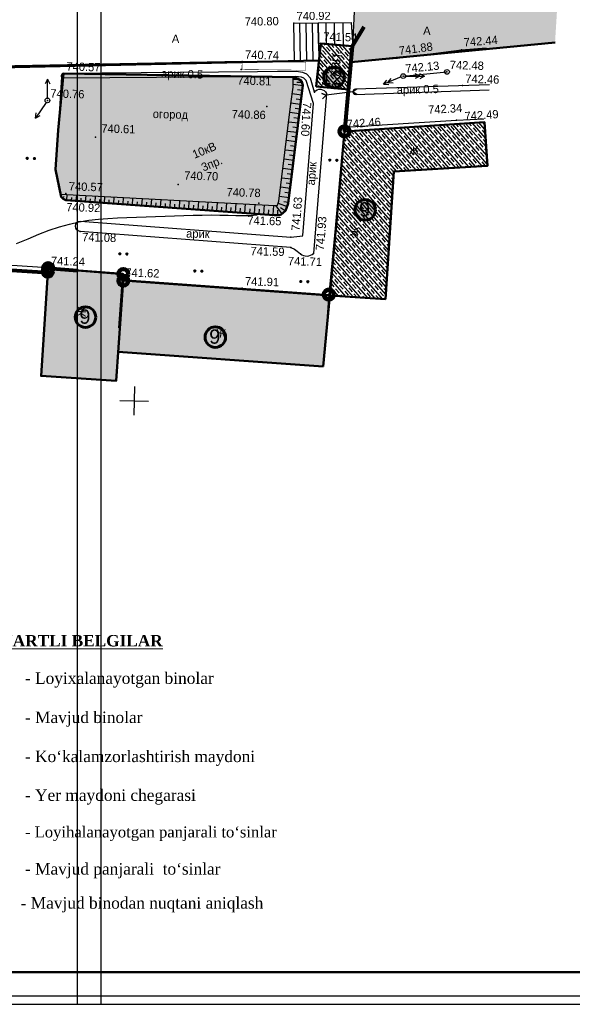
# Model space of a CAD drawing. Header units: millimetres. Extents: x -257011 to 237647566, y 2784933 to 6706507.
# Tile 247 of 256: x 10331395 to 10389475, y 4849727 to 4953214. Entities that reach past the tile are written whole.
import ezdxf

# ---------------------------------------------------------------- set-up
doc = ezdxf.new("R2010")
doc.units = ezdxf.units.MM
doc.header["$LTSCALE"] = 1000
doc.header["$PDMODE"] = 32
doc.header["$PDSIZE"] = 0.3
for name, pattern in [('Д_ТРОТ_ТРУБА', [3, 1.5, -1.5]), ('ДОРОГИ_СТРОЯЩ', [9, 8, -1]), ('ОТКОС_НИЗ', [1.2, 0.2, -1])]:
    doc.linetypes.add(name, pattern=pattern)
for name, color, linetype in [('(001) Сетка', 92, 'Continuous'), ('(002) Рамка', 7, 'Continuous'), ('(004) Точки рельефа', 7, 'Continuous'), ('(007) Здания', 7, 'Continuous'), ('(022) Возд. Линии', 7, 'Continuous'), ('(025) Дорога', 7, 'Continuous'), ('(027) Гидрография', 7, 'Continuous'), ('(028) Гидротехн.', 7, 'Continuous'), ('(031) Горизонтали', 42, 'Continuous'), ('(035) Откосы', 7, 'Continuous'), ('(036) Растительность', 7, 'Continuous'), ('(037) Контуры', 7, 'Continuous'), ('(040) Ограда', 7, 'Continuous')]:
    doc.layers.add(name, color=color, linetype=linetype)
doc.layers.add('.', color=7, linetype='Continuous', lineweight=15)
doc.layers.add('Ф А С А Д', color=250, linetype='Continuous', lineweight=15)
doc.styles.add('BM-431', font='txt')
doc.styles.add('D-431', font='txt', dxfattribs={"width": 2})
doc.styles.add('P-131', font='txt')
doc.styles.add('Roman', font='romans')
doc.styles.get("Standard").update_dxf_attribs({"font": 'ARIALN.TTF'})
doc.linetypes.add('FENCELINE2', pattern='A,6.35,-2.54,[132,ltypeshp.shx,S=2.54,R=0,X=-2.54,Y=0],-2.54,25.4', length=36.83)
doc.linetypes.add('KANALIS_K', pattern='A,1,["<",Standard,S=1.8,R=0,X=-0.9,Y=-0.9],3,-1,["К",Standard,S=1.8,R=0,X=-0.9,Y=-0.9],-1,10', length=16)
doc.linetypes.add('ОГРАДА_БЕТ', pattern='A,4,["|",Standard,S=0.8,R=0,X=0,Y=-0.8],4', length=8)
doc.linetypes.add('ОГРАДА_М_1М', pattern='A,2.5,["о",Standard,S=1,R=0,X=0,Y=-0.35],0.5,["0",Standard,S=0.5,R=0,X=-0.3,Y=-0.25],2.5', length=5.5)
pattern_1 = [(311, (0, -697984.5), (415.09027, 360.832466), []), (311, (-27.05, -698371.3), (415.09027, 360.832466), [550, -275])]

# ---------------------------------------------------------------- blocks, each defined once
blk = doc.blocks.new('strela1')
at = {"layer": '(022) Возд. Линии'}
for p, q in [((-2, 0), (-1.5, 0.25)), ((0, 0), (-2, 0)), ((-2, 0), (-1.5, -0.25)), ((-1.5, 0), (-1, 0.25)), ((-1.5, 0), (-1, -0.25))]:
    blk.add_line(p, q, dxfattribs=at)
blk = doc.blocks.new('strela2')
at = {"layer": '(022) Возд. Линии'}
for p, q in [((0, 0), (2, 0)), ((1.5, 0), (1, 0.25)), ((1.5, 0), (1, -0.25)), ((2, 0), (1.5, 0.25)), ((2, 0), (1.5, -0.25))]:
    blk.add_line(p, q, dxfattribs=at)
blk = doc.blocks.new('*U1757')
at = {"layer": '(022) Возд. Линии'}
for name, p, rotation in [('strela1', (-0.23, -0.1), 24.07936949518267), ('strela2', (0.25, 0), 1.111969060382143)]:
    blk.add_blockref(name, p, dxfattribs=dict(at, rotation=rotation))
blk = doc.blocks.new('STOLB')
at = {"layer": '(022) Возд. Линии'}
blk.add_circle((0, 0), 0.25, dxfattribs=at)
blk = doc.blocks.new('S1')
at = {"layer": '(022) Возд. Линии'}
for p, q in [((-2, 0), (-1.5, 0.25)), ((-2, 0), (-1.5, -0.25)), ((0, 0), (-2, 0))]:
    blk.add_line(p, q, dxfattribs=at)
blk = doc.blocks.new('S2')
at = {"layer": '(022) Возд. Линии'}
for p, q in [((0, 0), (2, 0)), ((2, 0), (1.5, 0.25)), ((2, 0), (1.5, -0.25))]:
    blk.add_line(p, q, dxfattribs=at)
blk = doc.blocks.new('*U1758')
at = {"layer": '(022) Возд. Линии'}
for name, p, rotation in [('S1', (-0.01, 0.25), 271.6106775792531), ('S2', (-0.13, -0.21), 237.3303523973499)]:
    blk.add_blockref(name, p, dxfattribs=dict(at, rotation=rotation))
blk = doc.blocks.new('*X70')
at = {"color": 0}
for p, q in [((1.81, 2.07), (2.19, 2.07)), ((1.82, 2.09), (2.18, 2.09)), ((1.82, 2.08), (2.18, 2.08)), ((1.83, 2.11), (2.17, 2.11)), ((1.83, 2.1), (2.17, 2.1)), ((1.84, 2.12), (2.16, 2.12)), ((1.85, 2.13), (2.15, 2.13)), ((1.86, 2.14), (2.14, 2.14)), ((1.87, 2.15), (2.13, 2.15)), ((1.88, 2.16), (2.12, 2.16)), ((1.9, 2.17), (2.11, 2.17)), ((1.91, 2.18), (2.09, 2.18)), ((1.94, 2.19), (2.06, 2.19)), ((1.8, 2.04), (2.2, 2.04)), ((1.8, 2.03), (2.2, 2.03)), ((1.8, 2.02), (2.2, 2.02)), ((1.8, 2.01), (2.2, 2.01)), ((1.8, 2), (2.2, 2)), ((1.8, 1.99), (2.2, 1.99)), ((1.8, 1.98), (2.2, 1.98)), ((1.8, 1.97), (2.2, 1.97)), ((1.8, 1.96), (2.2, 1.96)), ((1.81, 2.06), (2.19, 2.06)), ((1.81, 2.05), (2.19, 2.05)), ((1.81, 1.95), (2.19, 1.95)), ((1.81, 1.94), (2.19, 1.94)), ((1.81, 1.93), (2.19, 1.93)), ((1.82, 1.92), (2.18, 1.92)), ((1.82, 1.91), (2.18, 1.91)), ((1.83, 1.9), (2.17, 1.9)), ((1.83, 1.89), (2.17, 1.89)), ((1.84, 1.88), (2.16, 1.88)), ((1.85, 1.87), (2.15, 1.87)), ((1.86, 1.86), (2.14, 1.86)), ((1.87, 1.85), (2.13, 1.85)), ((1.88, 1.84), (2.12, 1.84)), ((1.9, 1.83), (2.11, 1.83)), ((1.91, 1.82), (2.09, 1.82)), ((1.94, 1.81), (2.06, 1.81))]:
    blk.add_line(p, q, dxfattribs=at)
blk = doc.blocks.new('I04100')
blk.add_circle((0, 0), 0.2)
blk.add_blockref('*X70', (-2, -2))
blk = doc.blocks.new('Setka')
at = {"layer": '(001) Сетка'}
for p, q in [((0, 1.5), (0, -1.5)), ((-1.5, 0), (1.5, 0))]:
    blk.add_line(p, q, dxfattribs=at)
blk = doc.blocks.new('kjvklglhl')
at = {"layer": '(004) Точки рельефа'}
for p in [(405.48, 464.95), (408.31, 462.89), (423.16, 462.66), (416.42, 461.57), (400.15, 460.77), (400.09, 459.93), (417.12, 459.72), (421.7, 460.29), (381.42, 459), (423.36, 458.89), (407.83, 457.77), (406.39, 456.38), (379.81, 456.11), (402.87, 456.11), (422.83, 455.23), (423.46, 454.91), (411.12, 453.74), (384.96, 452.38), (393.8, 447.68), (382.02, 446.4), (382.03, 445.7), (402.33, 445.93), (403.98, 444.74), (383.64, 442.45), (405.77, 442.48), (405.82, 441.38), (406.84, 440.75), (408.23, 440.83), (380.36, 438.52), (388.23, 437.51), (400.81, 436.95)]:
    blk.add_point(p, dxfattribs=at)
at = {"layer": '(007) Здания'}
blk.add_lwpolyline([(411.42, 458.21), (411.72, 462.66), (408.31, 462.89), (408.01, 458.44)], close=True, dxfattribs=at)
for points in [[(425.79, 455.13), (423.46, 454.91), (411.12, 453.74), (409.95, 436.55)], [(380.36, 438.52), (368.97, 438.95), (363.05, 439.17)], [(388, 432.42), (388.25, 438.17), (380.36, 438.52), (380.1, 432.32)], [(388, 432.42), (388.23, 437.51), (409.95, 436.55), (409.72, 431.45)]]:
    blk.add_lwpolyline(points, dxfattribs=at)
at = {"layer": '(022) Возд. Линии'}
blk.add_lwpolyline([(417.12, 459.72), (421.7, 460.29)], dxfattribs=at)
at = {"layer": '(025) Дорога', "linetype": 'Д_ТРОТ_ТРУБА', "ltscale": 10000, "flags": 128}
for points in [[(405.48, 464.95), (408.02, 465.06), (408.19, 461.1), (405.66, 460.99)], [(408.11, 462.9), (408.02, 465.06), (411.48, 465.21), (411.72, 462.66)]]:
    blk.add_lwpolyline(points, close=True, dxfattribs=at)
for points in [[(406.07, 464.97), (406.25, 461.01)], [(406.93, 461.04), (406.75, 465)], [(407.61, 461.07), (407.43, 465.03)], [(408.98, 462.84), (408.88, 465.1)], [(409.85, 462.79), (409.75, 465.14)], [(410.75, 462.73), (410.64, 465.18)]]:
    blk.add_lwpolyline(points, dxfattribs=at)
at = {"layer": '(025) Дорога', "linetype": 'Д_ТРОТ_ТРУБА', "flags": 128}
for points in [[(411.61, 461.04), (416.42, 461.57), (423.16, 462.66), (425.74, 462.93)], [(400.15, 460.77), (359.91, 458.88), (359.73, 458.16), (360.01, 446.81), (361.68, 446.72), (361.93, 444.1), (364.29, 444.1), (364.44, 439.13)], [(411.15, 454.17), (422.83, 455.23), (425.7, 455.47)]]:
    blk.add_lwpolyline(points, dxfattribs=at)
at = {"layer": '(025) Дорога', "linetype": 'Д_ТРОТ_ТРУБА', "ltscale": 1000, "const_width": 0.05, "flags": 128}
blk.add_lwpolyline([(406.86, 460.05), (400.16, 459.93), (400.15, 460.77), (406.85, 460.89)], close=True, dxfattribs=at)
at = {"layer": '(027) Гидрография', "color": 3, "flags": 128}
for points in [[(407.83, 457.77), (407.37, 459.24), (406.98, 459.65), (406.55, 459.81), (405.84, 459.87), (381.42, 459, 0.965055), (381.42, 458.5, 0)], [(426.19, 459.06), (412.13, 458.19, 0.940122), (412.13, 457.65), (426.18, 458.53)], [(407.83, 457.77, -0.59103), (409.1, 457.67), (408.23, 440.83), (408.23, 440.83)], [(405.82, 441.38), (383.64, 442.45, -0.95289), (383.64, 443.54), (405.77, 442.48), (407.03, 442.65)], [(405.82, 441.38), (406.21, 441.22), (406.5, 441), (406.84, 440.75, 0.372114), (408.23, 440.83, 2.454645)]]:
    blk.add_lwpolyline(points, format="xyb", dxfattribs=at)
for points in [[(407.76, 456.56), (406.93, 458.97), (406.69, 459.22), (406.44, 459.31), (405.83, 459.36), (381.42, 458.5)], [(407.03, 442.66), (407.76, 456.56)]]:
    blk.add_lwpolyline(points, dxfattribs=at)
at = {"layer": '(028) Гидротехн.', "linetype": 'Д_ТРОТ_ТРУБА', "flags": 128}
blk.add_lwpolyline([(412.3, 458.2), (411.87, 457.92), (412.31, 457.66), (411.87, 457.92), (409.09, 457.49), (408.63, 457.65), (409.09, 457.49), (408.7, 457.09)], dxfattribs=at)
at = {"layer": '(031) Горизонтали', "flags": 128}
blk.add_lwpolyline([(377, 441), (378.18, 441.53), (379.31, 442.03), (380.39, 442.48), (381.45, 442.88), (382.48, 443.19), (383.51, 443.45), (384.52, 443.64), (385.52, 443.79), (386.52, 443.9), (387.52, 443.98), (388.51, 444.05), (389.51, 444.11), (390.51, 444.18), (391.51, 444.24), (392.51, 444.31), (393.51, 444.38), (394.49, 444.44), (395.46, 444.49), (396.42, 444.53), (397.36, 444.56), (398.27, 444.58), (399.14, 444.58), (399.95, 444.59), (400.67, 444.6), (401.29, 444.62), (401.79, 444.65), (402.14, 444.71), (402.32, 444.8)], dxfattribs=at)
at = {"layer": '(035) Откосы'}
for p, q in [((405.55, 459.07), (406.15, 459.08)), ((405.57, 458.54), (406.6, 458.43)), ((405.97, 458.78), (406.48, 458.79)), ((405.5, 457.55), (406.5, 457.45)), ((406.05, 457.99), (406.55, 457.94)), ((405.4, 456.57), (406.39, 456.47)), ((405.95, 457.01), (406.45, 456.96)), ((405.31, 455.58), (406.3, 455.49)), ((405.85, 456.02), (406.35, 455.98)), ((405.22, 454.59), (406.21, 454.5)), ((405.76, 455.04), (406.26, 454.99)), ((405.12, 453.61), (406.12, 453.52)), ((405.67, 454.06), (406.17, 454.01)), ((405.03, 452.63), (406.03, 452.54)), ((405.58, 453.07), (406.07, 453.03)), ((404.94, 451.64), (405.94, 451.55)), ((405.48, 452.09), (405.98, 452.04)), ((404.85, 450.66), (405.84, 450.57)), ((405.39, 451.11), (405.89, 451.06)), ((404.76, 449.68), (405.75, 449.59)), ((405.21, 449.14), (405.71, 449.09)), ((405.3, 450.12), (405.8, 450.08)), ((404.67, 448.69), (405.66, 448.6)), ((405.12, 448.16), (405.62, 448.11)), ((404.57, 447.71), (405.57, 447.62)), ((405.03, 447.17), (405.52, 447.13)), ((381.86, 446.08), (381.67, 445.88)), ((382.14, 446.28), (382.12, 445.69)), ((383.13, 446.26), (383.1, 445.65)), ((384.12, 446.23), (384.09, 445.61)), ((385.1, 446.21), (385.08, 445.56)), ((386.09, 446.19), (386.06, 445.52)), ((387.08, 446.16), (387.05, 445.48)), ((388.07, 446.14), (388.04, 445.43)), ((389.05, 446.11), (389.02, 445.39)), ((390.04, 446.09), (390.01, 445.35)), ((391.03, 446.06), (391, 445.31)), ((392.02, 446.04), (391.98, 445.26)), ((404.48, 446.73), (405.48, 446.63)), ((404.94, 446.19), (405.43, 446.14)), ((382.62, 445.97), (382.61, 445.67)), ((383.61, 445.94), (383.6, 445.63)), ((384.6, 445.9), (384.58, 445.58)), ((385.58, 445.87), (385.57, 445.54)), ((386.57, 445.84), (386.56, 445.5)), ((387.56, 445.8), (387.54, 445.46)), ((388.54, 445.77), (388.53, 445.41)), ((389.53, 445.73), (389.52, 445.37)), ((390.52, 445.7), (390.5, 445.33)), ((391.51, 445.67), (391.49, 445.28)), ((392.49, 445.63), (392.48, 445.24)), ((393, 446.01), (392.97, 445.22)), ((393.48, 445.6), (393.46, 445.2)), ((393.99, 445.99), (393.96, 445.18)), ((394.47, 445.57), (394.45, 445.16)), ((394.98, 445.97), (394.94, 445.13)), ((395.45, 445.53), (395.44, 445.11)), ((395.97, 445.94), (395.93, 445.09)), ((396.44, 445.5), (396.42, 445.07)), ((396.95, 445.92), (396.92, 445.05)), ((397.43, 445.47), (397.41, 445.03)), ((397.94, 445.89), (397.9, 445.01)), ((398.42, 445.43), (398.4, 444.98)), ((398.93, 445.87), (398.89, 444.96)), ((399.4, 445.4), (399.38, 444.94)), ((399.92, 445.84), (399.88, 444.92)), ((400.39, 445.36), (400.37, 444.9)), ((400.9, 445.82), (400.86, 444.88)), ((401.38, 445.33), (401.36, 444.86)), ((401.89, 445.79), (401.85, 444.83)), ((402.36, 445.3), (402.34, 444.81)), ((402.88, 445.77), (402.84, 444.79)), ((403.35, 445.26), (403.33, 444.77)), ((403.87, 445.75), (403.82, 444.75)), ((404.09, 445.74), (404.77, 444.88)), ((404.32, 445.27), (404.32, 444.74)), ((404.36, 445.99), (405.31, 445.67)), ((404.63, 445.54), (405.15, 445.2))]:
    blk.add_line(p, q, dxfattribs=at)
at = {"layer": '(035) Откосы', "linetype": 'ОТКОС_НИЗ'}
for points in [[(381.21, 458.63), (381.04, 453.01), (380.86, 448.87), (381.2, 447.14), (381.46, 446.3)], [(381.46, 446.3), (404, 445.74), (404.25, 445.74), (404.29, 445.78), (404.43, 446.21), (405.39, 456.48), (405.57, 458.24), (405.55, 459.29)]]:
    blk.add_lwpolyline(points, dxfattribs=at)
at = {"layer": '(035) Откосы'}
blk.add_lwpolyline([(381.46, 446.3), (381.53, 446.01), (381.75, 445.8), (382.03, 445.7), (403.98, 444.74), (404.51, 444.74), (404.71, 444.84), (405.14, 445.18), (405.42, 446), (406.39, 456.38), (406.6, 458.46), (406.44, 458.92), (406.01, 459.16), (405.55, 459.29)], dxfattribs=at)
at = {"layer": '(040) Ограда', "linetype": 'ОГРАДА_М_1М', "ltscale": 0.5, "flags": 128}
blk.add_lwpolyline([(411.12, 453.74), (411.42, 458.21)], dxfattribs=at)
at = {"layer": '(040) Ограда', "linetype": 'ОГРАДА_БЕТ', "ltscale": 0.5, "flags": 128}
blk.add_lwpolyline([(380.35, 438.12), (368.95, 438.55), (363.03, 438.77)], dxfattribs=at)
at = {"layer": '(001) Сетка'}
blk.add_blockref('Setka', (389.82, 424.81), dxfattribs=at)
at = {"layer": '(022) Возд. Линии'}
for name, p in [('STOLB', (421.7, 460.29)), ('*U1757', (417.12, 459.72)), ('STOLB', (417.12, 459.72)), ('*U1758', (379.81, 456.11)), ('STOLB', (379.81, 456.11))]:
    blk.add_blockref(name, p, dxfattribs=at)
at = {"layer": '(036) Растительность', "linetype": 'Continuous', "xscale": 0.5, "yscale": 0.5, "zscale": 0.5}
for p in [(409.64, 450.69), (410.39, 450.69), (377.86, 449.98), (378.61, 449.98), (387.87, 440.22), (388.62, 440.22), (395.79, 438.64), (396.54, 438.64), (406.95, 437.85), (407.7, 437.85)]:
    blk.add_blockref('I04100', p, dxfattribs=at)
at = {"layer": '(004) Точки рельефа', "style": 'D-431'}
for s, rotation, p in [('740.92', 2.5357, (405.76, 465.27)), ('740.80', 2.5357, (400.32, 464.54)), ('742.44', 5.887, (423.42, 463.01)), ('741.88', 9.2304, (416.66, 461.93)), ('742.13', 7.0463, (417.37, 460.07)), ('741.60', 268.0011, (406.67, 456.7)), ('742.34', 4.747, (419.87, 455.82)), ('742.49', 5.421, (423.72, 455.25)), ('742.46', 5.421, (411.37, 454.08)), ('741.63', 86.9983, (406.69, 443.12)), ('741.93', 87.0354, (409.3, 441.14))]:
    blk.add_text(s, height=0.875, rotation=rotation, dxfattribs=at).set_placement(p)
for s, p in [('741.54', (408.6, 463.21)), ('740.74', (400.44, 461.09)), ('742.48', (421.98, 460.6)), ('740.57', (381.71, 459.31)), ('742.46', (423.65, 459.2)), ('740.81', (399.7, 458.34)), ('740.76', (380.1, 456.43)), ('740.86', (399.21, 454.79)), ('740.61', (385.56, 452.9)), ('740.70', (394.4, 448.2)), ('740.57', (382.31, 446.72)), ('740.78', (398.9, 446.58)), ('740.92', (382.1, 444.53)), ('741.65', (401.17, 443.67)), ('741.08', (383.86, 441.43)), ('741.59', (401.59, 440.46)), ('741.71', (405.55, 439.52)), ('741.24', (380.65, 438.84)), ('741.62', (388.51, 437.83)), ('741.91', (401.1, 437.27))]:
    blk.add_text(s, height=0.875, dxfattribs=at).set_placement(p)
at = {"layer": '(007) Здания', "color": 0, "linetype": 'Continuous', "style": 'P-131'}
blk.add_text('КПП.', height=0.88, rotation=86.1205, dxfattribs=at).set_placement((410.37, 459.44))
at = {"layer": '(007) Здания', "color": 0, "style": 'P-131'}
for rotation, p in [(5.421, (417.94, 451.45)), (86.1205, (412.85, 442.67)), (87.4508, (384.45, 433.46)), (357.4508, (398.15, 431.74))]:
    blk.add_text('Ж', height=0.88, rotation=rotation, dxfattribs=at).set_placement(p)
at = {"layer": '(022) Возд. Линии', "style": 'BM-431'}
for s, p in [('10кВ', (395.43, 450.41)), ('3пр.', (396.41, 449.09))]:
    blk.add_text(s, height=0.875, rotation=24.0794, dxfattribs=at).set_placement(p)
at = {"layer": '(025) Дорога', "linetype": 'ДОРОГИ_СТРОЯЩ', "style": 'BM-431'}
for p in [(419.08, 464.12), (392.7, 462.54)]:
    blk.add_text('A', height=0.875, dxfattribs=at).set_placement(p)
at = {"layer": '(027) Гидрография', "color": 0, "style": 'D-431'}
for s, p in [('арик 0.5', (391.67, 458.86)), ('арик', (394.78, 442.12))]:
    blk.add_text(s, height=0.875, dxfattribs=at).set_placement(p)
for s, rotation, p in [('арик 0.5', 3.0421, (416.5, 457.81)), ('арик', 87.0354, (408.15, 447.96))]:
    blk.add_text(s, height=0.875, rotation=rotation, dxfattribs=at).set_placement(p)
at = {"layer": '(037) Контуры', "color": 0, "linetype": 'ByBlock', "style": 'BM-431'}
blk.add_text('огород', height=0.875, dxfattribs=at).set_placement((390.92, 454.58))

msp = doc.modelspace()

# ---------------------------------------------------------------- hatches: boundary and pattern name
at = {"layer": '.', "lineweight": 50, "ltscale": 1000, "transparency": 33554687}
h = msp.add_hatch(color=256, dxfattribs=at)
h.dxf.hatch_style = 1
h.set_gradient(color1=(132, 132, 132), color2=(132, 132, 132), tint=1)
h.paths.add_polyline_path([(10366601.321, 4954947.246), (10366382.939, 4950429.179), (10366231.469, 4948759.917), (10387659.404, 4950803.284), (10387986.893, 4956114.164), (10377272.925, 4955092.481)])
at = {"linetype": 'KANALIS_K', "ltscale": 1000}
h = msp.add_hatch(dxfattribs=at)
h.set_pattern_fill('JIS_STN_1E', color=252, scale=550, angle=266, style=0)
h.set_pattern_definition(pattern_1)
h.paths.add_polyline_path([(10363039.396, 4950696.664), (10362565.038, 4946201.547), (10365971.275, 4945892.463), (10366382.939, 4950429.179)])
at = {"lineweight": 50}
h = msp.add_hatch(color=1, dxfattribs=at)
h.set_gradient(color1=(255, 255, 255), one_color=1, tint=1)
h.paths.add_polyline_path([(10363354.898, 4947149.776, 1), (10365516.244, 4947149.776, 1)])
at = {"linetype": 'KANALIS_K', "ltscale": 1000}
h = msp.add_hatch(dxfattribs=at)
h.set_pattern_fill('JIS_STN_1E', color=252, scale=550, angle=266, style=0)
h.set_pattern_definition(pattern_1)
h.paths.add_polyline_path([(10365537.074, 4941472.927), (10364005.562, 4924229.439), (10369840.517, 4923853.465), (10370704.669, 4937264.729), (10380554.915, 4937851.878), (10380241.705, 4942452.265)])
at = {"lineweight": 50}
h = msp.add_hatch(color=1, dxfattribs=at)
h.set_gradient(color1=(255, 255, 255), one_color=1, tint=1)
h.paths.add_polyline_path([(10366623.396, 4933226.452, 1), (10368784.743, 4933226.452, 1)])
at = {"linetype": 'KANALIS_K', "ltscale": 1000}
h = msp.add_hatch(dxfattribs=at)
h.set_pattern_fill('JIS_STN_1E', color=252, scale=550, angle=266, style=0)
h.set_pattern_definition(pattern_1)
h.paths.add_polyline_path([(10317690.983, 4919194.727), (10297926.029, 4919379.075), (10297697.459, 4909100.317), (10317902.986, 4908651.004)])
h.paths.add_polyline_path([(10364005.562, 4924229.439), (10342284.101, 4925782.145), (10341749.121, 4918298.094), (10363302.137, 4916757.429)])
h.paths.add_polyline_path([(10342287.801, 4926483.031), (10334391.701, 4927089.387), (10333641.14, 4915765.893), (10341530.155, 4915234.881)])
at = {"lineweight": 50}
h = msp.add_hatch(color=1, dxfattribs=at)
h.set_gradient(color1=(255, 255, 255), one_color=1, tint=1)
h.paths.add_polyline_path([(10337229.713, 4921952.371, 1), (10339391.059, 4921952.371, 1)])
h = msp.add_hatch(color=1, dxfattribs=at)
h.set_gradient(color1=(255, 255, 255), one_color=1, tint=1)
h.paths.add_polyline_path([(10350875.471, 4919852.164, 1), (10353036.817, 4919852.164, 1)])
at = {"layer": 'Ф А С А Д', "linetype": 'KANALIS_K', "ltscale": 1000}
h = msp.add_hatch(dxfattribs=at)
h.set_pattern_fill('CROSS', color=92, scale=40, angle=95)
h.set_pattern_definition([(95, (0, -697984.5), (-275.171012, 230.8958947), [127, -381]), (185, (57.72, -697915.7), (-230.8958947, -275.171012), [127, -381])])
h.paths.add_polyline_path([(10335998.55, 4947565.4), (10360128.385, 4947177.557), (10360581.359, 4947039.721), (10361005.981, 4946783.839), (10361155.738, 4946323.016), (10359625.234, 4933897.162), (10359330.749, 4933108.564), (10358887.053, 4932755.921), (10358683.571, 4932667.585), (10358146.378, 4932682.691), (10336237.033, 4934252.037), (10335960.192, 4934368.32), (10335745.103, 4934578.441), (10335159.659, 4937463.332), (10335449.699, 4941596.482)])

# ---------------------------------------------------------------- linework, layer by layer
at = {"layer": '(002) Рамка', "color": 0, "lineweight": 60, "ltscale": 1000}
for centre in [(10364435.571, 4947149.776, 0), (10367704.069, 4933226.452), (10338310.386, 4921952.371), (10351956.144, 4919852.164)]:
    msp.add_circle(centre, 1080.673, dxfattribs=at)
at = {"layer": '(022) Возд. Линии', "color": 6, "linetype": 'Continuous', "lineweight": 140}
for centre in [(10365537.074, 4941472.927), (10334342.396, 4926731.601), (10334391.701, 4927089.387), (10342284.101, 4925782.145), (10342287.801, 4926483.031), (10363888.472, 4924320.882)]:
    msp.add_circle(centre, 521.317, dxfattribs=at)
at = {"color": 5, "linetype": 'FENCELINE2', "lineweight": 80, "ltscale": 0.1}
msp.add_line((10366382.939, 4950429.179), (10367611.693, 4952465.181), dxfattribs=at)
at = {"color": 5}
msp.add_lwpolyline([(10191472.083, 4850610.986), (10485941.78, 4850610.986), (10485941.78, 5058843.129), (10191472.083, 5058843.129)], close=True, dxfattribs=at)
at = {"color": 1, "ltscale": 0.1, "const_width": 100}
msp.add_lwpolyline([(10367637.944, 5023208.002), (10339299.453, 5024769.19), (10290114.083, 5025809.325), (10285634.352, 5025904.059), (10257427.233, 5026376.474), (10250729.509, 5025983.612), (10215776.869, 5015070.061), (10233106.932, 4898993.33), (10264254.682, 4898247.469), (10291821.94, 4896007.11), (10292764.457, 4919427.217), (10317690.983, 4919194.727), (10325359.542, 4917598.022), (10326158.328, 4927178.291), (10334361.553, 4926634.552), (10334391.701, 4927089.387), (10342287.801, 4926483.031), (10342234.253, 4925785.708), (10364005.562, 4924229.439), (10366382.939, 4950429.179), (10366639.94, 4955746.218), (10366556.549, 4971011.341), (10367637.944, 5023208.002)], dxfattribs=at)
at = {"lineweight": 30, "ltscale": 1000}
msp.add_lwpolyline([(10366558.958, 4954070.798), (10366382.939, 4950429.179), (10363039.34, 4950696.133), (10362828.153, 4948925.086), (10292673.993, 4947397.426), (10291253.598, 4946636.281), (10288491.666, 4943239.947), (10286502.532, 4944626.217), (10286502.532, 4993475.257)], dxfattribs=at)
at = {"lineweight": 50, "ltscale": 1000}
for points in [[(10363039.396, 4950696.664), (10362565.038, 4946201.547), (10365971.275, 4945892.463), (10366382.939, 4950429.179), (10363039.396, 4950696.664)], [(10366231.469, 4948759.917), (10387659.404, 4950803.284)], [(10362828.153, 4948925.086), (10354735.711, 4948748.867), (10292673.993, 4947397.426), (10291253.598, 4946636.281), (10288491.666, 4943239.947)], [(10335998.55, 4947565.4), (10360128.385, 4947177.557), (10360581.359, 4947039.721), (10361005.981, 4946783.839), (10361155.738, 4946323.016), (10359625.234, 4933897.162), (10359330.749, 4933108.564), (10358887.053, 4932755.921), (10358683.571, 4932667.585), (10358146.378, 4932682.691), (10336237.033, 4934252.037), (10335960.192, 4934368.32), (10335745.103, 4934578.441), (10335159.659, 4937463.332), (10335449.699, 4941596.482), (10335998.55, 4947565.4)], [(10365537.074, 4941472.927), (10364005.562, 4924229.439), (10369840.517, 4923853.465), (10370704.669, 4937264.729), (10380554.915, 4937851.878), (10380241.705, 4942452.265), (10365537.074, 4941472.927)], [(10363302.137, 4916757.429), (10364005.562, 4924229.439), (10342234.253, 4925785.708), (10342287.801, 4926483.031), (10334391.701, 4927089.387), (10334361.553, 4926634.552), (10326158.328, 4927178.291), (10325359.542, 4917598.022), (10317690.983, 4919194.727), (10297926.029, 4919379.075), (10297697.459, 4909100.317), (10317902.986, 4908651.004), (10317690.983, 4919194.727)], [(10334361.553, 4926634.552), (10333641.14, 4915765.893), (10341530.731, 4915242.943), (10342284.101, 4925782.145)], [(10363302.137, 4916757.429), (10341749.121, 4918298.094)]]:
    msp.add_lwpolyline(points, dxfattribs=at)
at = {"color": 5, "linetype": 'FENCELINE2', "lineweight": 80, "ltscale": 0.1}
for points in [[(10365570.446, 4941475.149), (10366382.939, 4950429.179)], [(10317169.689, 4919199.589), (10317690.983, 4919194.727), (10325359.542, 4917598.022), (10326158.328, 4927178.291), (10334361.553, 4926634.552), (10334391.701, 4927089.387), (10337441.78, 4926855.166)]]:
    msp.add_lwpolyline(points, dxfattribs=at)
at = {"layer": 'Defpoints', "color": 4}
msp.add_lwpolyline([(10191472.083, 5059727.057), (10191472.083, 4849727.057), (10339972.083, 4849727.057), (10339972.083, 5059727.057)], close=True, dxfattribs=at)
at = {"layer": 'Defpoints', "color": 6}
msp.add_lwpolyline([(10337441.78, 5059727.057), (10337441.78, 4849727.057), (10485941.78, 4849727.057), (10485941.78, 5059727.057)], close=True, dxfattribs=at)
at = {"layer": 'Ф А С А Д', "color": 5, "lineweight": 50}
msp.add_lwpolyline([(10201387.899, 4853089.94), (10483462.826, 4853089.94), (10483462.826, 5056364.175), (10201387.899, 5056364.175)], close=True, dxfattribs=at)

# ---------------------------------------------------------------- block references
at = {"lineweight": 5, "xscale": 999.9999999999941, "yscale": 999.9999999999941, "zscale": 999.9999999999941, "rotation": 358.3893224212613}
msp.add_blockref('kjvklglhl', (9941829.75, 4499471.197), dxfattribs=at)

# ---------------------------------------------------------------- texts
at = {"color": 250, "char_height": 1500, "width": 156685.73039, "attachment_point": 6, "style": 'Roman'}
for s, insert in [('\\pt64500;{\\fArial|b0|i0|c0|p34;12}', (10365353.024, 4947134.239)), ('\\pt64500;{\\fArial|b0|i0|c0|p34;9}', (10368223.974, 4933269.783, 0)), ('\\pt64500;{\\fArial|b0|i0|c0|p34;9}', (10338830.29, 4921995.702, 0)), ('\\pt64500;{\\fArial|b0|i0|c0|p34;9}', (10352476.048, 4919895.495, 0))]:
    msp.add_mtext(s, dxfattribs=dict(at, insert=insert))
at = {"color": 1, "lineweight": 15, "insert": (10328244.942, 4888541.642), "char_height": 1200, "attachment_point": 1}
msp.add_mtext('{\\fTimes New Roman|b1|i0|c204|p18;\\L\\C256;SHARTLI BELGILAR}', dxfattribs=at)
at = {"color": 250, "linetype": 'Continuous', "lineweight": 5, "ltscale": 70, "width": 130779.04008, "attachment_point": 1}
for s, insert, char_height in [('{\\fTimes New Roman|b0|i0|c204|p18;- Loyixalanayotgan binolar}', (10331944.522, 4884612.384), 1206.86493), ('{\\fTimes New Roman|b0|i0|c204|p18;- Mavjud binolar}', (10331944.522, 4880498.909), 1206.86493), ('{\\fTimes New Roman|b0|i0|c204|p18;- Ko‘kalamzorlashtirish maydoni}', (10331944.522, 4876390.362), 1206.86493), ('{\\fTimes New Roman|b0|i0|c204|p18;- Yer maydoni chegarasi}', (10331944.522, 4872317.598), 1206.86493), ('{\\fTimes New Roman|b0|i0|c204|p18;- \\fTimes New Roman|b0|i0|c0|p18;Loyihalanayotgan p\\fTimes New Roman|b0|i0|c204|p18;anjarali\\fTimes New Roman|b0|i0|c0|p18; \\fTimes New Roman|b0|i0|c204|p18;to‘sinlar}', (10331944.522, 4868423.739), 1158.331444), ('{\\fTimes New Roman|b0|i0|c204|p18;- \\fTimes New Roman|b0|i0|c0|p18;Mavjud p\\fTimes New Roman|b0|i0|c204|p18;anjarali  to‘sinlar}', (10331944.522, 4864565.663), 1206.864931), ('{\\fTimes New Roman|b0|i0|c0|p18;- \\fTimes New Roman|b0|i0|c204|p18;Mavjud bino\\fTimes New Roman|b0|i0|c0|p18;dan\\fTimes New Roman|b0|i0|c204|p18; nuqta\\fTimes New Roman|b0|i0|c0|p18;ni aniqlash}', (10331489.444, 4860988.13), 1206.864931)]:
    msp.add_mtext(s, dxfattribs=dict(at, insert=insert, char_height=char_height))
at = {"insert": (10210020.656, 4869528.192), "char_height": 1484.641859, "width": 79822.57247, "attachment_point": 4, "style": 'Roman'}
msp.add_mtext('\\pi18148.64809,t23754.26974,93492.78231;{\\fArial|b0|i0|c0|p34;2.^I \\fArial|b0|i0|c204|p34;Qurilish belgilangan "A" nuqtasidan amalga oshiriladi.}', dxfattribs=at)

doc.saveas('drawing.dxf')
